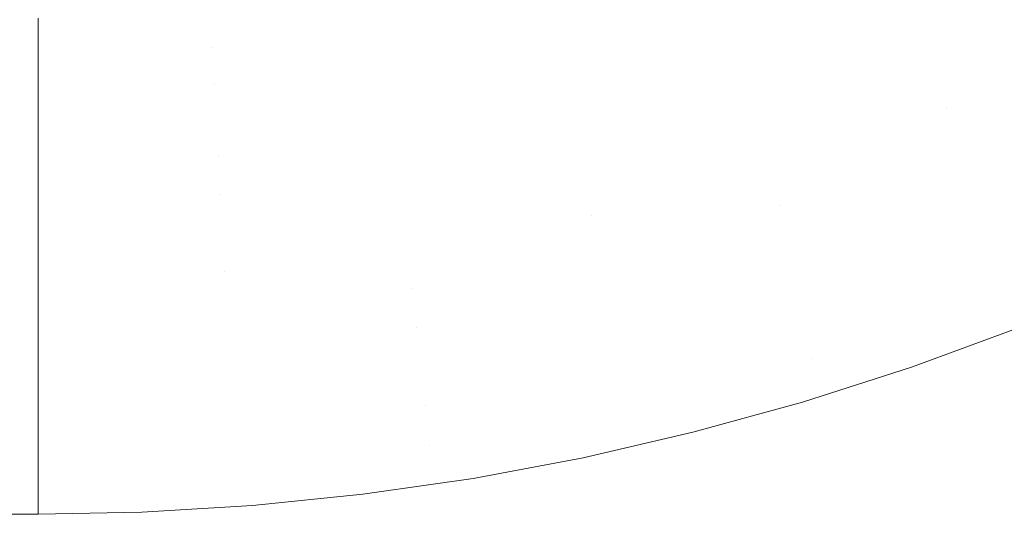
# Model space of a CAD drawing. Header units: centimetres. Extents: x -21.6 to 22.7, y 3.4 to 5.2.
# Tile 194 of 256: x 7.6683 to 7.7456, y 3.6002 to 3.6391. Entities that reach past the tile are written whole.
import ezdxf

# ---------------------------------------------------------------- set-up
doc = ezdxf.new("R2010")
doc.units = ezdxf.units.CM
doc.header["$LTSCALE"] = 2.54
doc.layers.add('Lucido design-1', color=7, linetype='Continuous')

# ---------------------------------------------------------------- blocks, each defined once
blk = doc.blocks.new('Gruppo-4-1')
at = {"color": 7, "linetype": 'Continuous', "lineweight": 9}
blk.add_3dface([(-21.503423, 5.100212, -1872.215514), (-21.503423, 3.500212, -1872.215514), (22.630348, 3.500212, -1872.215514), (22.630348, 5.100212, -1872.215514)], dxfattribs=at)
for points, invisible_edges in [([(22.630348, 5.100212, -1873.015514), (22.630348, 3.500212, -1873.015514), (7.686575, 3.600896, -1873.015514), (7.695257, 3.601786, -1873.015514)], 10), ([(22.630348, 5.100212, -1873.015514), (7.695257, 3.601786, -1873.015514), (7.700788, 3.602588, -1873.015514)], 9), ([(7.700788, 3.602588, -1873.015514), (7.70392, 3.603043, -1873.015514), (22.630348, 5.100212, -1873.015514)], 10), ([(22.630348, 5.100212, -1873.015514), (7.70392, 3.603043, -1873.015514), (7.712563, 3.604668, -1873.015514)], 9), ([(22.630348, 5.100212, -1873.015514), (7.712563, 3.604668, -1873.015514), (7.721183, 3.606664, -1873.015514)], 9), ([(22.630348, 5.100212, -1873.015514), (7.721183, 3.606664, -1873.015514), (7.729779, 3.609037, -1873.015514)], 9), ([(22.630348, 5.100212, -1873.015514), (7.729779, 3.609037, -1873.015514), (7.738348, 3.611789, -1873.015514)], 9), ([(22.630348, 5.100212, -1873.015514), (7.738348, 3.611789, -1873.015514), (7.746887, 3.614929, -1873.015514)], 9), ([(7.737345, 3.646309, -1873.009775), (7.738076, 3.643563, -1873.010748), (7.724884, 3.639009, -1873.010748), (7.724294, 3.641804, -1873.009775)], 15), ([(7.751772, 3.646296, -1873.011636), (7.752664, 3.643533, -1873.012437), (7.73957, 3.637953, -1873.012437), (7.738818, 3.640776, -1873.011636)], 15), ([(7.710934, 3.638246, -1873.009775), (7.710496, 3.641035, -1873.008722), (7.723713, 3.644555, -1873.008722), (7.724294, 3.641804, -1873.009775)], 15), ([(7.710065, 3.643775, -1873.007589), (7.710496, 3.641035, -1873.008722), (7.697045, 3.638491, -1873.008722), (7.696757, 3.641258, -1873.007589)], 15), ([(7.725482, 3.636174, -1873.011636), (7.724884, 3.639009, -1873.010748), (7.738076, 3.643563, -1873.010748), (7.738818, 3.640776, -1873.011636)], 15), ([(7.73957, 3.637953, -1873.012437), (7.752664, 3.643533, -1873.012437), (7.753567, 3.640737, -1873.01315), (7.74033, 3.635097, -1873.01315)], 15), ([(7.724294, 3.641804, -1873.009775), (7.724884, 3.639009, -1873.010748), (7.71138, 3.635413, -1873.010748), (7.710934, 3.638246, -1873.009775)], 15), ([(7.696757, 3.641258, -1873.007589), (7.697045, 3.638491, -1873.008722), (7.683437, 3.636953, -1873.008722), (7.683292, 3.639736, -1873.007589)], 15), ([(7.697339, 3.635675, -1873.009775), (7.697045, 3.638491, -1873.008722), (7.710496, 3.641035, -1873.008722), (7.710934, 3.638246, -1873.009775)], 15), ([(7.738818, 3.640776, -1873.011636), (7.73957, 3.637953, -1873.012437), (7.726089, 3.633301, -1873.012437), (7.725482, 3.636174, -1873.011636)], 15), ([(7.74033, 3.635097, -1873.01315), (7.753567, 3.640737, -1873.01315), (7.75448, 3.637914, -1873.013772), (7.741098, 3.632212, -1873.013772)], 15), ([(7.669748, 3.63848, -1873.007902), (7.683292, 3.639736, -1873.007589), (7.683437, 3.636953, -1873.008722)], 11), ([(7.669748, 3.63848, -1873.007902), (7.669748, 3.639221, -1873.007576), (7.683292, 3.639736, -1873.007589)], 10), ([(7.669748, 3.639221, -1873.007576), (7.669748, 3.63848, -1873.007902), (-6.542823, 3.63848, -1873.007902), (-6.542823, 3.639221, -1873.007576)], 10), ([(7.711832, 3.632539, -1873.011636), (7.71138, 3.635413, -1873.010748), (7.724884, 3.639009, -1873.010748), (7.725482, 3.636174, -1873.011636)], 15), ([(-6.542823, 3.63848, -1873.007902), (7.669748, 3.63848, -1873.007902), (7.669748, 3.634414, -1873.009483), (-6.542823, 3.634414, -1873.009483)], 5), ([(7.683437, 3.636953, -1873.008722), (7.669748, 3.634414, -1873.009483), (7.669748, 3.63848, -1873.007902)], 9), ([(7.683584, 3.634121, -1873.009775), (7.683437, 3.636953, -1873.008722), (7.697045, 3.638491, -1873.008722), (7.697339, 3.635675, -1873.009775)], 15), ([(7.710934, 3.638246, -1873.009775), (7.71138, 3.635413, -1873.010748), (7.697637, 3.632814, -1873.010748), (7.697339, 3.635675, -1873.009775)], 15), ([(7.74033, 3.635097, -1873.01315), (7.726702, 3.630394, -1873.01315), (7.726089, 3.633301, -1873.012437), (7.73957, 3.637953, -1873.012437)], 15), ([(7.741098, 3.632212, -1873.013772), (7.75448, 3.637914, -1873.013772), (7.7554, 3.635065, -1873.014301)], 11), ([(7.669748, 3.634414, -1873.009483), (7.683437, 3.636953, -1873.008722), (7.683584, 3.634121, -1873.009775)], 11), ([(7.697339, 3.635675, -1873.009775), (7.697637, 3.632814, -1873.010748), (7.683733, 3.631243, -1873.010748), (7.683584, 3.634121, -1873.009775)], 15), ([(7.725482, 3.636174, -1873.011636), (7.726089, 3.633301, -1873.012437), (7.71229, 3.629626, -1873.012437), (7.711832, 3.632539, -1873.011636)], 15), ([(7.69794, 3.629912, -1873.011636), (7.697637, 3.632814, -1873.010748), (7.71138, 3.635413, -1873.010748), (7.711832, 3.632539, -1873.011636)], 15), ([(7.741098, 3.632212, -1873.013772), (7.727322, 3.627458, -1873.013772), (7.726702, 3.630394, -1873.01315), (7.74033, 3.635097, -1873.01315)], 15), ([(7.741098, 3.632212, -1873.013772), (7.7554, 3.635065, -1873.014301), (7.727947, 3.624495, -1873.014301)], 11), ([(7.7554, 3.635065, -1873.014301), (7.756327, 3.632195, -1873.014736), (7.728577, 3.621511, -1873.014736), (7.727947, 3.624495, -1873.014301)], 15), ([(-6.542823, 3.634414, -1873.009483), (7.669748, 3.634414, -1873.009483), (7.669748, 3.630283, -1873.010886), (-6.542823, 3.630283, -1873.010886)], 5), ([(7.683584, 3.634121, -1873.009775), (7.683733, 3.631243, -1873.010748), (7.669748, 3.630283, -1873.010886), (7.669748, 3.634414, -1873.009483)], 11), ([(7.71229, 3.629626, -1873.012437), (7.726089, 3.633301, -1873.012437), (7.726702, 3.630394, -1873.01315), (7.712753, 3.626679, -1873.01315)], 15), ([(7.683885, 3.628323, -1873.011636), (7.683733, 3.631243, -1873.010748), (7.697637, 3.632814, -1873.010748), (7.69794, 3.629912, -1873.011636)], 15), ([(7.711832, 3.632539, -1873.011636), (7.71229, 3.629626, -1873.012437), (7.698247, 3.62697, -1873.012437), (7.69794, 3.629912, -1873.011636)], 15), ([(7.727947, 3.624495, -1873.014301), (7.727322, 3.627458, -1873.013772), (7.741098, 3.632212, -1873.013772)], 11), ([(7.729211, 3.618509, -1873.015076), (7.728577, 3.621511, -1873.014736), (7.756327, 3.632195, -1873.014736), (7.757259, 3.629308, -1873.015076)], 15), ([(7.669748, 3.630283, -1873.010886), (7.683733, 3.631243, -1873.010748), (7.683885, 3.628323, -1873.011636)], 11), ([(-6.542823, 3.630283, -1873.010886), (7.669748, 3.630283, -1873.010886), (7.669748, 3.626094, -1873.012107), (-6.542823, 3.626094, -1873.012107)], 5), ([(7.683885, 3.628323, -1873.011636), (7.669748, 3.626094, -1873.012107), (7.669748, 3.630283, -1873.010886)], 9), ([(7.712753, 3.626679, -1873.01315), (7.726702, 3.630394, -1873.01315), (7.727322, 3.627458, -1873.013772), (7.713221, 3.623702, -1873.013772)], 15), ([(7.69794, 3.629912, -1873.011636), (7.698247, 3.62697, -1873.012437), (7.684039, 3.625365, -1873.012437), (7.683885, 3.628323, -1873.011636)], 15), ([(7.712753, 3.626679, -1873.01315), (7.698557, 3.623995, -1873.01315), (7.698247, 3.62697, -1873.012437), (7.71229, 3.629626, -1873.012437)], 15), ([(7.757259, 3.629308, -1873.015076), (7.758196, 3.626409, -1873.015319), (7.729847, 3.615495, -1873.015319), (7.729211, 3.618509, -1873.015076)], 15), ([(7.683885, 3.628323, -1873.011636), (7.684039, 3.625365, -1873.012437), (7.669748, 3.626094, -1873.012107)], 11), ([(7.684039, 3.625365, -1873.012437), (7.698247, 3.62697, -1873.012437), (7.698557, 3.623995, -1873.01315), (7.684195, 3.622372, -1873.01315)], 15), ([(7.713221, 3.623702, -1873.013772), (7.727322, 3.627458, -1873.013772), (7.727947, 3.624495, -1873.014301)], 11), ([(7.713221, 3.623702, -1873.013772), (7.698871, 3.620989, -1873.013772), (7.698557, 3.623995, -1873.01315), (7.712753, 3.626679, -1873.01315)], 15), ([(7.730485, 3.612471, -1873.015465), (7.729847, 3.615495, -1873.015319), (7.758196, 3.626409, -1873.015319), (7.759135, 3.623501, -1873.015465)], 15), ([(-6.542823, 3.626094, -1873.012107), (7.669748, 3.626094, -1873.012107), (7.669748, 3.621856, -1873.013144), (-6.542823, 3.621856, -1873.013144)], 5), ([(7.669748, 3.621856, -1873.013144), (7.669748, 3.626094, -1873.012107), (7.684039, 3.625365, -1873.012437)], 10), ([(7.684039, 3.625365, -1873.012437), (7.684195, 3.622372, -1873.01315), (7.669748, 3.621856, -1873.013144)], 11), ([(7.684195, 3.622372, -1873.01315), (7.698557, 3.623995, -1873.01315), (7.698871, 3.620989, -1873.013772), (7.684352, 3.619348, -1873.013772)], 15), ([(7.713221, 3.623702, -1873.013772), (7.727947, 3.624495, -1873.014301), (7.699187, 3.617956, -1873.014301)], 11), ([(7.727947, 3.624495, -1873.014301), (7.728577, 3.621511, -1873.014736), (7.699506, 3.614901, -1873.014736), (7.699187, 3.617956, -1873.014301)], 15), ([(7.699187, 3.617956, -1873.014301), (7.698871, 3.620989, -1873.013772), (7.713221, 3.623702, -1873.013772)], 11), ([(7.730485, 3.612471, -1873.015465), (7.759135, 3.623501, -1873.015465), (7.746887, 3.614929, -1873.015514), (7.738348, 3.611789, -1873.015514)], 11), ([(7.684352, 3.619348, -1873.013772), (7.669748, 3.618795, -1873.013753), (7.669748, 3.621856, -1873.013144), (7.684195, 3.622372, -1873.01315)], 13), ([(-6.542823, 3.618795, -1873.013753), (-6.542823, 3.621856, -1873.013144), (7.669748, 3.621856, -1873.013144), (7.669748, 3.618795, -1873.013753)], 10), ([(7.684352, 3.619348, -1873.013772), (7.698871, 3.620989, -1873.013772), (7.699187, 3.617956, -1873.014301)], 11), ([(7.699826, 3.611828, -1873.015076), (7.699506, 3.614901, -1873.014736), (7.728577, 3.621511, -1873.014736), (7.729211, 3.618509, -1873.015076)], 15), ([(7.669748, 3.617577, -1873.013995), (7.669748, 3.618795, -1873.013753), (7.684352, 3.619348, -1873.013772)], 10), ([(7.684352, 3.619348, -1873.013772), (7.699187, 3.617956, -1873.014301), (7.669748, 3.617577, -1873.013995)], 11), ([(7.669748, 3.618795, -1873.013753), (7.669748, 3.617577, -1873.013995), (-6.542823, 3.617577, -1873.013995), (-6.542823, 3.618795, -1873.013753)], 10), ([(7.729211, 3.618509, -1873.015076), (7.729847, 3.615495, -1873.015319), (7.700148, 3.608742, -1873.015319), (7.699826, 3.611828, -1873.015076)], 15), ([(7.699187, 3.617956, -1873.014301), (7.669748, 3.615739, -1873.014278), (7.669748, 3.617577, -1873.013995)], 9), ([(7.669748, 3.615739, -1873.014278), (7.699187, 3.617956, -1873.014301), (7.699506, 3.614901, -1873.014736)], 11), ([(-6.542823, 3.615739, -1873.014278), (-6.542823, 3.617577, -1873.013995), (7.669748, 3.617577, -1873.013995), (7.669748, 3.615739, -1873.014278)], 10), ([(7.669748, 3.615739, -1873.014278), (7.669748, 3.613265, -1873.014659), (-6.542823, 3.613265, -1873.014659), (-6.542823, 3.615739, -1873.014278)], 10), ([(7.699506, 3.614901, -1873.014736), (7.669748, 3.613265, -1873.014659), (7.669748, 3.615739, -1873.014278)], 9), ([(7.700471, 3.605647, -1873.015465), (7.700148, 3.608742, -1873.015319), (7.729847, 3.615495, -1873.015319), (7.730485, 3.612471, -1873.015465)], 15), ([(7.669748, 3.608928, -1873.015134), (7.669748, 3.613265, -1873.014659), (7.699506, 3.614901, -1873.014736), (7.699826, 3.611828, -1873.015076)], 14), ([(7.669748, 3.613265, -1873.014659), (7.669748, 3.608928, -1873.015134), (-6.542823, 3.608928, -1873.015134), (-6.542823, 3.609565, -1873.015064)], 10), ([(-6.542823, 3.609565, -1873.015064), (-6.542823, 3.613265, -1873.014659), (7.669748, 3.613265, -1873.014659)], 10), ([(7.700471, 3.605647, -1873.015465), (7.730485, 3.612471, -1873.015465), (7.721183, 3.606664, -1873.015514), (7.712563, 3.604668, -1873.015514)], 11), ([(7.730485, 3.612471, -1873.015465), (7.729779, 3.609037, -1873.015514), (7.721183, 3.606664, -1873.015514)], 9), ([(7.738348, 3.611789, -1873.015514), (7.729779, 3.609037, -1873.015514), (7.730485, 3.612471, -1873.015465)], 10), ([(7.669748, 3.608928, -1873.015134), (7.699826, 3.611828, -1873.015076), (7.700148, 3.608742, -1873.015319)], 11), ([(7.669748, 3.608928, -1873.015134), (7.669748, 3.604574, -1873.015419), (-6.542823, 3.604574, -1873.015419), (-6.542823, 3.606454, -1873.015296)], 10), ([(-6.542823, 3.606454, -1873.015296), (-6.542823, 3.608928, -1873.015134), (7.669748, 3.608928, -1873.015134)], 10), ([(7.700148, 3.608742, -1873.015319), (7.669748, 3.604574, -1873.015419), (7.669748, 3.608928, -1873.015134)], 9), ([(7.669748, 3.604574, -1873.015419), (7.700148, 3.608742, -1873.015319), (7.700471, 3.605647, -1873.015465)], 11), ([(7.700471, 3.605647, -1873.015465), (7.669748, 3.603336, -1873.015446), (7.669748, 3.604574, -1873.015419)], 9), ([(7.686575, 3.600896, -1873.015514), (7.67788, 3.600372, -1873.015514), (7.669748, 3.603336, -1873.015446), (7.700471, 3.605647, -1873.015465)], 14), ([(7.700471, 3.605647, -1873.015465), (7.695257, 3.601786, -1873.015514), (7.686575, 3.600896, -1873.015514)], 9), ([(7.700471, 3.605647, -1873.015465), (7.700788, 3.602588, -1873.015514), (7.695257, 3.601786, -1873.015514)], 9), ([(7.712563, 3.604668, -1873.015514), (7.70392, 3.603043, -1873.015514), (7.700788, 3.602588, -1873.015514), (7.700471, 3.605647, -1873.015465)], 12), ([(-6.542823, 3.603336, -1873.015446), (-6.542823, 3.604574, -1873.015419), (7.669748, 3.604574, -1873.015419), (7.669748, 3.603336, -1873.015446)], 10), ([(7.669748, 3.603336, -1873.015446), (7.669748, 3.600212, -1873.015514), (-6.542823, 3.600212, -1873.015514), (-6.542823, 3.603336, -1873.015446)], 8), ([(7.67788, 3.600372, -1873.015514), (7.669748, 3.600212, -1873.015514), (7.669748, 3.603336, -1873.015446)], 8), ([(7.67788, 3.600372, -1873.015514), (7.686575, 3.600896, -1873.015514), (22.630348, 3.500212, -1873.015514)], 10), ([(22.630348, 3.500212, -1873.015514), (7.669748, 3.600212, -1873.015514), (7.67788, 3.600372, -1873.015514)], 9)]:
    blk.add_3dface(points, dxfattribs=dict(at, invisible_edges=invisible_edges))
blk = doc.blocks.new('Gruppo-5-1')
at = {"color": 7}
blk.add_blockref('Gruppo-4-1', (0, 0), dxfattribs=at)

msp = doc.modelspace()

# ---------------------------------------------------------------- block references
at = {"layer": 'Lucido design-1', "color": 7}
msp.add_blockref('Gruppo-5-1', (0, 0), dxfattribs=at)

doc.saveas('drawing.dxf')
